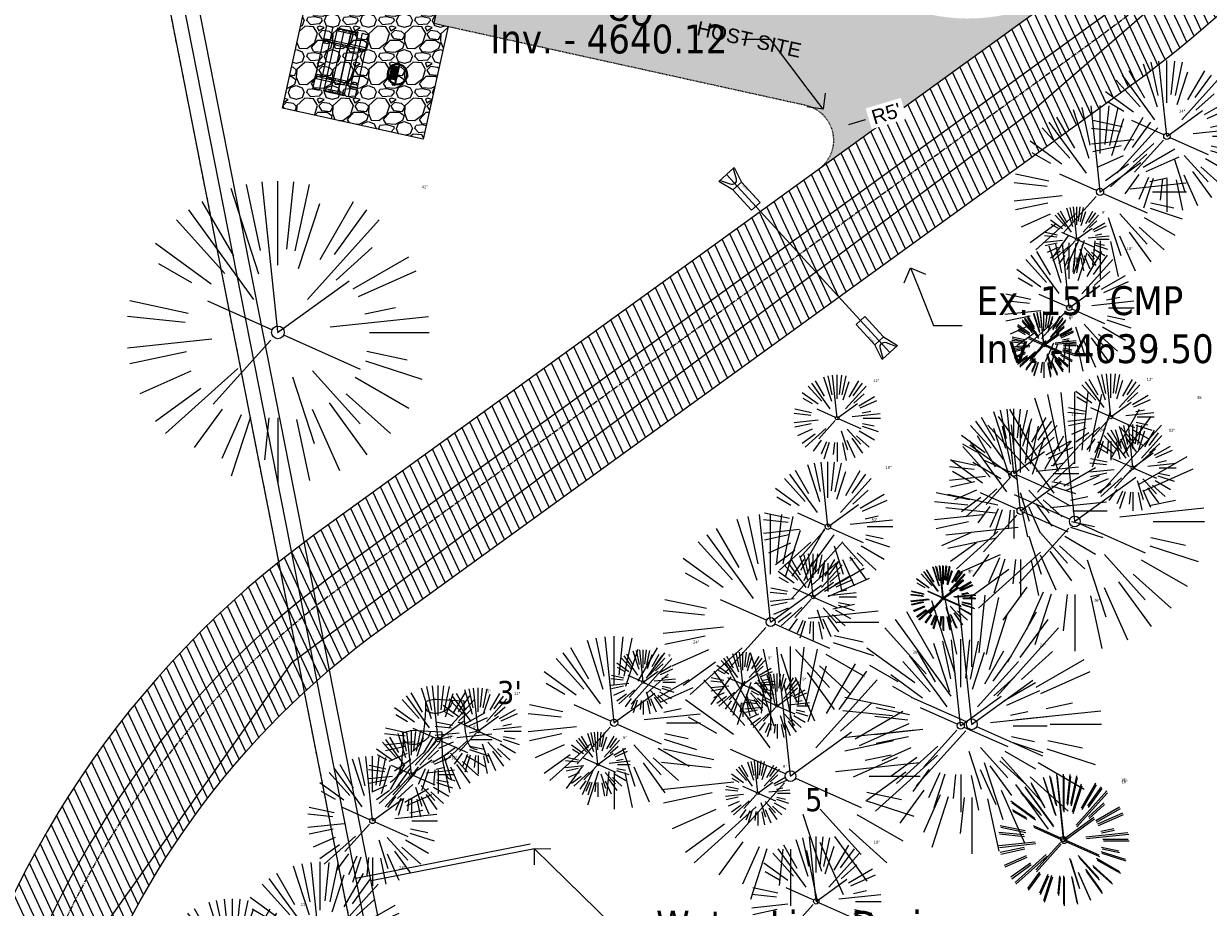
# Model space of a CAD drawing. Header units: feet. Extents: x 1133447 to 1140710, y 647622 to 649877.
# Tile 44 of 84: x 1134717 to 1134882, y 648487 to 648610. Entities that reach past the tile are written whole.
import ezdxf
from ezdxf import colors
from ezdxf.entities.mleader import LeaderData, LeaderLine
from ezdxf.lldxf.tags import DXFTag
from ezdxf.math import Vec2, Vec3

# ---------------------------------------------------------------- set-up
doc = ezdxf.new("R2010")
doc.units = ezdxf.units.FT
doc.header["$MEASUREMENT"] = 0
for name, pattern in [('CENTER2', [1.125, 0.75, -0.125, 0.125, -0.125]), ('PHANTOM2', [1.25, 0.625, -0.125, 0.125, -0.125, 0.125, -0.125]), ('RAD', [0.13, 0.08, -0.05])]:
    doc.linetypes.add(name, pattern=pattern)
for name, color, linetype, lineweight in [('-ANGLE-IRON', 8, 'Continuous', 25), ('V-SITE-ROCK', 8, 'Continuous', 18), ('V-SITE-VEGE', 8, 'Continuous', 18), ('V-SITE-VEGE-TEXT', 8, 'Continuous', 18), ('V-UTIL-WATR-LINE', 8, 'WATER', 15)]:
    doc.layers.add(name, color=color, linetype=linetype, lineweight=lineweight)
for name, color, linetype in [('-BOLTS-LAGS-SCREWS', 7, 'Continuous'), ('-CONCRETE', 9, 'Continuous'), ('-HARDWARE', 7, 'Continuous'), ('-TIMBER', 5, 'Continuous'), ('C-CAMPSITE-PADS', 6, 'Continuous'), ('C-PRKG-ASPH', 8, 'Continuous'), ('C-PRKG-GRVL', 8, 'Continuous'), ('C-ROAD-ASPHALT', 1, 'Continuous'), ('C-ROAD-CNTR', 1, 'CENTER2'), ('C-ROAD-GRVL', 1, 'RAD'), ('C-SWLK-GRVL-PATT', 8, 'Continuous'), ('C-UTIL-ELEC-MEP', 7, 'UGE (.5x)'), ('C-UTIL-STRM-PIPE', 210, 'Continuous'), ('C-UTIL-STRM-STRC', 210, 'Continuous'), ('C-UTIL-WATER-MEP', 7, 'WATER (.5x)'), ('G-TEXT-ST02', 2, 'Continuous'), ('G-XREF', 7, 'Continuous')]:
    doc.layers.add(name, color=color, linetype=linetype)
doc.layers.add('V-ANNO-TEXT', color=7, linetype='Continuous', lineweight=13, plot=False)
doc.styles.add('Arial', font='arial.ttf')
doc.styles.add('Normal', font='arial.ttf', dxfattribs={"height": 0.1})
doc.styles.add('SEI Annotative', font='tahoma.ttf', dxfattribs={"height": 0.1})
doc.styles.add('SEI-Dim & Leader', font='tahoma.ttf')
doc.styles.get("Standard").update_dxf_attribs({"font": 'arial.ttf'})
tags = doc.linetypes.add('UGE (.5x)', pattern='A,0.75,-0.2,["UGE",Standard,S=0.08,R=0,X=-0.1,Y=-0.04],-0.2', length=1.15).pattern_tags.tags
tags[6] = DXFTag(74, 10)
tags = doc.linetypes.add('WATER', pattern='A,1.5,-0.2,["W",Standard,S=0.08,R=0,X=-0.1,Y=-0.04],-0.05', length=1.75).pattern_tags.tags
tags[6] = DXFTag(74, 10)
tags = doc.linetypes.add('WATER (.5x)', pattern='A,0.75,-0.2,["W",Standard,S=0.08,R=0,X=-0.1,Y=-0.04],-0.05', length=1).pattern_tags.tags
tags[6] = DXFTag(74, 10)
doc.dimstyles.new('Plan', dxfattribs={"dimscale": 20, "dimtxt": 0.1, "dimasz": 0.12, "dimexe": 0.0625, "dimexo": 0.0625, "dimgap": 0.08, "dimtad": 0, "dimdec": 0, "dimzin": 0, "dimdsep": 46, "dimtxsty": 'Normal', "dimcen": 0, "dimclrd": 256, "dimclre": 256, "dimclrt": 256, "dimaunit": 1, "dimadec": 4, "dimazin": 0, "dimtfac": 1, "dimtdec": 0, "dimtofl": 0, "dimtmove": 0, "dimatfit": 3, "dimfxl": 1, "dimtfill": 1, "dimtolj": 1, "dimtzin": 0, "dimlwd": -1, "dimlwe": -1, "dimarcsym": 0})

# ---------------------------------------------------------------- blocks, each defined once
blk = doc.blocks.new('V-SITE-VEGE-Coniferious Tree 2')
at = {"color": 0, "linetype": 'ByBlock'}
for p, q in [((-0.0626, 0.1926), (-0.1545, 0.4755)), ((-0.0575, 0.2704), (-0.104, 0.4891)), ((-0.0003, 0.0026), (-0.0523, 0.4973)), ((0, 0.2219), (0, 0.5)), ((0.0289, 0.2753), (0.0522, 0.4973)), ((0.0572, 0.2693), (0.1039, 0.4891)), ((-0.146, 0.2528), (-0.25, 0.433)), ((0.1391, 0.2411), (0.25, 0.433)), ((-0.0791, 0.1089), (-0.2939, 0.4045)), ((0.0685, 0.211), (0.1382, 0.4256)), ((0.1869, 0.2573), (0.2939, 0.4045)), ((-0.1757, 0.1951), (-0.3346, 0.3716)), ((0.0978, 0.1086), (0.3345, 0.3716)), ((-0.2201, 0.1599), (-0.4046, 0.2939)), ((0.192, 0.1729), (0.3116, 0.2806)), ((0.2488, 0.1436), (0.433, 0.25)), ((-0.2844, 0.1642), (-0.3931, 0.227)), ((0.2659, 0.1184), (0.4568, 0.2034)), ((-0.0009, -0.0007), (0.235, 0.1707)), ((-0.2961, 0.0629), (-0.4891, 0.1039)), ((-0.0199, 0.0089), (-0.2319, 0.1032)), ((0.2873, 0.0611), (0.3885, 0.0826)), ((-0.306, 0.0322), (-0.4973, 0.0523)), ((0.1731, 0.0182), (0.4972, 0.0523)), ((0.3025, 0), (0.5, 0)), ((-0.2183, -0.0229), (-0.4973, -0.0523)), ((-0.023, -0.0255), (-0.2138, -0.2374)), ((0.0185, -0.0083), (0.272, -0.1211)), ((-0.3022, -0.0642), (-0.4891, -0.1039)), ((0.2936, -0.0624), (0.4274, -0.0908)), ((0.2891, -0.094), (0.4755, -0.1545)), ((-0.2881, -0.1283), (-0.4568, -0.2034)), ((-0.132, -0.1189), (-0.3716, -0.3346)), ((0.0478, -0.1473), (0.1192, -0.3671)), ((0.1144, -0.1271), (0.2718, -0.3019)), ((0.2555, -0.1475), (0.433, -0.25)), ((-0.2545, -0.1849), (-0.4046, -0.2939)), ((0.1689, -0.2325), (0.2939, -0.4045)), ((0.2254, -0.2029), (0.3716, -0.3346)), ((-0.1843, -0.2536), (-0.2767, -0.3808)), ((-0.1214, -0.2725), (-0.1856, -0.4168)), ((0.1131, -0.2541), (0.2033, -0.4568)), ((-0.091, -0.2799), (-0.1545, -0.4755)), ((-0.0297, -0.2818), (-0.0443, -0.4216)), ((0, -0.2818), (0, -0.5)), ((0.061, -0.2873), (0.1039, -0.4891))]:
    blk.add_line(p, q, dxfattribs=at)
blk.add_circle((0, 0), 0.0208)
blk = doc.blocks.new('V-SITE-VEGE-Stump')
for points in [[(-0.0776, 0.1565, -0.027668), (-0.0534, 0.1634, -0.067978), (-0.0432, 0.1643), (0.0086, 0.1616), (0.054, 0.1591)], [(-0.1229, -0.0143, 0.052613), (-0.0986, 0.0077, 0.106195), (-0.0905, 0.0219, 0.044862), (-0.0837, 0.0527, 0.020074), (-0.0776, 0.1229, 0.011675), (-0.0773, 0.1364, 0.007866), (-0.0776, 0.1565)], [(0.0151, 0.1613, -0.082864), (0.0081, 0.142, -0.111324), (-0.0021, 0.1306, -0.039313), (-0.0159, 0.1223, -0.049197), (-0.028, 0.1177, -0.066002), (-0.0447, 0.1155, -0.070187), (-0.0604, 0.1177, -0.114859), (-0.0685, 0.1223, -0.075938), (-0.0773, 0.1332)], [(0.054, 0.1591, 0.004334), (0.0538, 0.1369, 0.008344), (0.054, 0.1254), (0.0561, 0.0762, 0.046252), (0.0624, 0.0317, 0.069625), (0.0733, 0.0038, 0.149725), (0.0794, -0.002, 0.058523), (0.0992, -0.0091)]]:
    blk.add_lwpolyline(points, format="xyb")
blk = doc.blocks.new('_Open90')
at = {"color": 0, "linetype": 'ByBlock', "lineweight": -2}
for p, q in [((0, 0), (-1, 0)), ((-0.5, 0.5), (0, 0)), ((0, 0), (-0.5, -0.5))]:
    blk.add_line(p, q, dxfattribs=at)
blk = doc.blocks.new('*U1508')
at = {"flags": 128}
blk.add_lwpolyline([(0.87, -2.15), (-1.06, -0.97), (1.06, 0.97), (2.07, -1.05)], dxfattribs=at)
blk.add_lwpolyline([(0.92, 0.84), (1.32, -0.62, -0.609257), (0.5, -1.37), (-0.92, -0.84)], format="xyb", dxfattribs=at)
blk.add_lwpolyline([(4.65, -3.87), (3.46, -4.97), (0.87, -2.15), (2.07, -1.05)], close=True, dxfattribs=at)
at = {"layer": 'Defpoints'}
blk.add_text('15" FES', height=0.2, rotation=132.4927, dxfattribs=at).set_placement((2.94, -2.13))
blk = doc.blocks.new('*U1506')
at = {"flags": 128}
blk.add_lwpolyline([(-4.65, 3.87), (-3.46, 4.97), (-0.87, 2.15), (-2.07, 1.05)], close=True, dxfattribs=at)
blk.add_lwpolyline([(-0.87, 2.15), (1.06, 0.97), (-1.06, -0.97), (-2.07, 1.05)], dxfattribs=at)
blk.add_lwpolyline([(-0.92, -0.84), (-1.32, 0.62, -0.609257), (-0.5, 1.37), (0.92, 0.84)], format="xyb", dxfattribs=at)
at = {"layer": 'Defpoints'}
blk.add_text('15" FES', height=0.2, rotation=312.4927, dxfattribs=at).set_placement((-2.94, 2.13))
blk = doc.blocks.new('10FT_Precast Table')
at = {"layer": '-ANGLE-IRON'}
for p, q in [((-28.5, 27.1), (-28.5, 33.6)), ((-28.5, 33.6), (-24.5, 33.6)), ((-24.5, 27.1), (-28.5, 27.1)), ((-24.5, 33.6), (-24.5, 27.1)), ((28.5, 27.1), (28.5, 33.6)), ((28.5, 33.6), (32.5, 33.6)), ((32.5, 27.1), (28.5, 27.1)), ((32.5, 33.6), (32.5, 27.1)), ((-49.5, 15.8), (-52.5, 15.8)), ((-52.5, 15.8), (-52.5, -14.7)), ((-49.5, -14.7), (-49.5, 15.8)), ((-25.5, 15.8), (-28.5, 15.8)), ((-28.5, 15.8), (-28.5, -14.7)), ((-25.5, -14.7), (-25.5, 15.8)), ((32.5, 15.8), (29.5, 15.8)), ((29.5, 15.8), (29.5, -14.7)), ((32.5, -14.7), (32.5, 15.8)), ((52.5, 15.8), (49.5, 15.8)), ((49.5, 15.8), (49.5, -14.7)), ((52.5, -14.7), (52.5, 15.8)), ((-52.5, -14.7), (-49.5, -14.7)), ((-28.5, -14.7), (-25.5, -14.7)), ((29.5, -14.7), (32.5, -14.7)), ((49.5, -14.7), (52.5, -14.7)), ((-28.5, -33.6), (-28.5, -27.1)), ((-28.5, -27.1), (-24.5, -27.1)), ((-24.5, -33.6), (-28.5, -33.6)), ((-24.5, -27.1), (-24.5, -33.6)), ((28.5, -33.6), (28.5, -27.1)), ((28.5, -27.1), (32.5, -27.1)), ((32.5, -33.6), (28.5, -33.6)), ((32.5, -27.1), (32.5, -33.6))]:
    blk.add_line(p, q, dxfattribs=at)
at = {"layer": '-BOLTS-LAGS-SCREWS'}
for centre in [(-26.5, 32.1), (-26.5, 28.6), (30.5, 32.1), (30.5, 28.6), (-51, 14.8), (-51, 9.3), (-51, 3.3), (-27, 14.8), (-27, 9.3), (-27, 3.3), (31, 14.8), (31, 9.3), (31, 3.3), (51, 14.8), (51, 9.3), (51, 3.3), (-51, -2.2), (-51, -8.2), (-51, -13.7), (-27, -2.2), (-27, -8.2), (-27, -13.7), (31, -2.2), (31, -8.2), (31, -13.7), (51, -2.2), (51, -8.2), (51, -13.7), (-26.5, -28.6), (-26.5, -32.1), (30.5, -28.6), (30.5, -32.1)]:
    blk.add_circle(centre, 0.156, dxfattribs=at)
at = {"layer": '-CONCRETE'}
for p, q in [((-32, -36), (-32, 36)), ((-28.5, 36), (-28.5, 33.6)), ((-28.5, -27.1), (-28.5, 27.1)), ((32.5, 36), (32.5, 33.6)), ((32.5, -27.1), (32.5, 27.1)), ((36, -36), (36, 36)), ((-28.5, -36), (-28.5, -33.6)), ((32.5, -33.6), (32.5, -36))]:
    blk.add_line(p, q, dxfattribs=at)
at = {"layer": '-TIMBER'}
for p, q in [((-54, 24.7), (-54, 36)), ((-54, 36), (54, 36)), ((-54, 24.7), (54, 24.7)), ((54, 24.7), (54, 36)), ((-54, 6.5), (-54, 17.7)), ((-54, 17.7), (54, 17.7)), ((-54, 6.5), (54, 6.5)), ((-54, -5), (-54, 6.2)), ((-54, 6.2), (54, 6.2)), ((54, 17.7), (54, 6.5)), ((54, 6.2), (54, -5)), ((54, -5), (-54, -5)), ((-54, -16.5), (-54, -5.3)), ((54, -5.3), (-54, -5.3)), ((54, -16.5), (-54, -16.5)), ((54, -5.3), (54, -16.5)), ((-54, -36), (-54, -24.8)), ((-54, -24.8), (54, -24.8)), ((-54, -36), (54, -36)), ((54, -36), (54, -24.8))]:
    blk.add_line(p, q, dxfattribs=at)
blk = doc.blocks.new('*X439')
at = {"color": 0}
for p, q in [((146.1, 353.6), (146.1, 353.7)), ((146.1, 352.9), (146.8, 353.6)), ((146.1, 352.5), (146.8, 353.3)), ((146.1, 351.8), (146.8, 352.6)), ((146.1, 351.5), (146.8, 352.2)), ((146.1, 350.8), (146.8, 351.5)), ((146.3, 350.7), (146.8, 351.2))]:
    blk.add_line(p, q, dxfattribs=at)
blk = doc.blocks.new('Pilot Rocks FS-30_18_PA')
at = {"layer": '-HARDWARE'}
for p, q in [((-8.8, 0), (-17.9, 0)), ((-17.9, 0), (-12.8, 0)), ((-10.2, 0), (10.2, 0)), ((8.8, 0), (17.9, 0)), ((12.8, 0), (17.9, 0)), ((-18.9, -1.4), (-18.9, -1)), ((-18.9, -1.4), (-18.9, -1)), ((-18.9, -4.6), (-18.9, -1.4)), ((-18.9, -1.4), (-18.9, -1.4)), ((-18.2, -1.4), (-18.2, -1)), ((-18.2, -1), (-18.2, -1.4)), ((-18.2, -1.4), (-18.1, -1.4)), ((-18.1, -1.4), (-18.1, -4.6)), ((-8.8, -0.6), (-17.9, -0.6)), ((-13.3, -0.6), (-17.9, -0.6)), ((-10.2, -0.6), (10.2, -0.6)), ((-10.2, -0.6), (-10.2, -11.3)), ((-10.2, -11.3), (-10.2, -14.8)), ((-10.2, -13.7), (-10.2, -14.8)), ((-9.5, -0.6), (-9.5, -11.3)), ((-9.5, -11.3), (-9.5, -14.8)), ((-9.5, -11.6), (9.5, -11.6)), ((-9.5, -12.3), (9.5, -12.3)), ((-9.5, -14.8), (-9.5, -14.5)), ((-8.8, -0.6), (-8.8, -11.6)), ((-8.3, -0.6), (-8.3, -11.6)), ((-7.5, -0.6), (-7.5, -11.6)), ((-7, -0.6), (-7, -11.6)), ((-6.2, -0.6), (-6.2, -11.6)), ((-5.7, -0.6), (-5.7, -11.6)), ((-4.9, -0.6), (-4.9, -11.6)), ((-4.3, -0.6), (-4.3, -11.6)), ((-3.6, -0.6), (-3.6, -11.6)), ((-3, -0.6), (-3, -11.6)), ((-2.2, -0.6), (-2.2, -11.6)), ((-1.7, -0.6), (-1.7, -11.6)), ((-0.9, -0.6), (-0.9, -11.6)), ((-0.4, -0.6), (-0.4, -11.6)), ((0.4, -0.6), (0.4, -11.6)), ((0.9, -0.6), (0.9, -11.6)), ((1.7, -0.6), (1.7, -11.6)), ((2.2, -0.6), (2.2, -11.6)), ((3, -0.6), (3, -11.6)), ((3.6, -0.6), (3.6, -11.6)), ((4.3, -0.6), (4.3, -11.6)), ((4.9, -0.6), (4.9, -11.6)), ((5.7, -0.6), (5.7, -11.6)), ((6.2, -0.6), (6.2, -11.6)), ((7, -0.6), (7, -11.6)), ((7.5, -0.6), (7.5, -11.6)), ((8.3, -0.6), (8.3, -11.6)), ((8.8, -0.6), (8.8, -11.6)), ((17.9, -0.6), (8.8, -0.6)), ((9.5, -0.6), (9.5, -11.3)), ((9.5, -11.3), (9.5, -14.8)), ((9.5, -14.5), (9.5, -14.8)), ((10.2, -0.6), (10.2, -11.3)), ((10.2, -11.3), (10.2, -14.8)), ((10.2, -14.8), (10.2, -13.7)), ((18.1, -4.6), (18.1, -1.4)), ((18.1, -1.4), (18.2, -1.4)), ((18.9, -4.6), (18.1, -4.6)), ((18.2, -1.4), (18.2, -1)), ((18.2, -1.4), (18.2, -1)), ((18.9, -1.4), (18.9, -1)), ((18.9, -1), (18.9, -1.4)), ((18.9, -1.4), (18.9, -1.4)), ((18.9, -1.4), (18.9, -4.6))]:
    blk.add_line(p, q, dxfattribs=at)
at = {"layer": '-HARDWARE', "flags": 128}
for points in [[(0, 18.2, 1), (-0.6, 18.2), (-0.6, 15, 1), (0, 15), (0, 18.2)], [(-11.8, -8.9, -1), (-11.3, -9.4), (-13.5, -11.7, -1), (-14, -11.3), (-11.8, -8.9)], [(11.8, -8.9, 1), (11.3, -9.4), (13.5, -11.7, 1), (14, -11.3), (11.8, -8.9)]]:
    blk.add_lwpolyline(points, format="xyb", dxfattribs=at)
at = {"layer": '-HARDWARE'}
for points in [[(-18.9, -4.6), (-18.9, -1.4), (-18.1, -1.4), (-18.1, -4.6)], [(-7.5, -11.6), (-8.3, -11.6), (-8.3, -0.6), (-7.5, -0.6)], [(-6.2, -11.6), (-7, -11.6), (-7, -0.6), (-6.2, -0.6)], [(-4.9, -11.6), (-5.7, -11.6), (-5.7, -0.6), (-4.9, -0.6)], [(-3.6, -11.6), (-4.3, -11.6), (-4.3, -0.6), (-3.6, -0.6)], [(-2.2, -11.6), (-3, -11.6), (-3, -0.6), (-2.2, -0.6)], [(-0.9, -11.6), (-1.7, -11.6), (-1.7, -0.6), (-0.9, -0.6)], [(-0.4, -11.6), (0.4, -11.6), (0.4, -0.6), (-0.4, -0.6)], [(0.9, -11.6), (1.7, -11.6), (1.7, -0.6), (0.9, -0.6)], [(2.2, -11.6), (3, -11.6), (3, -0.6), (2.2, -0.6)], [(3.6, -11.6), (4.3, -11.6), (4.3, -0.6), (3.6, -0.6)], [(4.9, -11.6), (5.7, -11.6), (5.7, -0.6), (4.9, -0.6)], [(6.2, -11.6), (7, -11.6), (7, -0.6), (6.2, -0.6)], [(7.5, -11.6), (8.3, -11.6), (8.3, -0.6), (7.5, -0.6)], [(18.9, -4.6), (18.9, -1.4), (18.1, -1.4), (18.1, -4.6)]]:
    blk.add_lwpolyline(points, close=True, dxfattribs=at)
for centre, radius, start, end in [((-17.9, -1), 1, 90, 180), ((-17.9, -1), 1, 90, 180), ((0, 0), 17.1, 0.1484, 179.8516), ((0, 0), 15.7, 0.161, 179.839), ((17.9, -1), 1, 0, 90), ((17.9, -1), 1, 0, 90), ((-17.9, -1), 0.333, 90, 180), ((-17.9, -1), 0.333, 90, 180), ((0, 0), 17.1, 182.0901, 220.7491), ((0, 0), 15.7, 182.2674, 220.2248), ((0, 0), 17.1, 220.7491, 233.2978), ((0, 0), 15.7, 220.2248, 229.5861), ((-9.9, -11.6), 0.333, 0, 180), ((-9.9, -14.8), 0.333, 180, 0), ((-9.9, -14.8), 0.333, 180, 0), ((0, 0), 15.7, 232.704, 307.296), ((0, 0), 17.1, 236.0414, 303.9586), ((9.9, -11.6), 0.333, 0, 180), ((9.9, -14.8), 0.333, 180, 0), ((9.9, -14.8), 0.333, 180, 0), ((0, 0), 15.7, 310.4139, 319.7752), ((0, 0), 17.1, 306.7022, 319.2509), ((0, 0), 15.7, 319.7752, 357.7326), ((0, 0), 17.1, 319.2509, 357.9099), ((17.9, -1), 0.333, 0, 90), ((17.9, -1), 0.333, 0, 90)]:
    blk.add_arc(centre, radius, start, end, dxfattribs=at)
at = {"layer": '-HARDWARE', "rotation": 180}
for p, xscale, yscale, zscale in [((137.7, 372.6), 1.066666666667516, 1.066666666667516, 1.066666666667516), ((-137.7, 372.6), -1.066666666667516, 1.066666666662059, 1.066666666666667)]:
    blk.add_blockref('*X439', p, dxfattribs=dict(at, xscale=xscale, yscale=yscale, zscale=zscale))
blk = doc.blocks.new('C_PBASE-PACTOLA_02403811')
at = {"layer": 'C-CAMPSITE-PADS'}
blk.add_lwpolyline([(1134776.08, 648609.2), (1134772.64, 648593.57), (1134753.11, 648597.87), (1134759.99, 648629.13), (1134777.56, 648625.26), (1134774.12, 648609.63)], close=True, dxfattribs=at)
at = {"layer": 'C-ROAD-ASPHALT'}
blk.add_lwpolyline([(1134911.17, 648395.68), (1134920.27, 648407.91, 0.11933), (1134891.69, 648420.07), (1134806.69, 648434.23), (1134804.22, 648419.43, -0.414214), (1134798.47, 648415.32, -0.092061), (1134788.17, 648419.07, 0.092061), (1134777.88, 648422.81), (1134747.79, 648427.82, -0.457207), (1134724.14, 648466.55, -0.15976), (1134766.88, 648525.62), (1134870.94, 648601.1, 0.111237), (1134916.81, 648653.23), (1134952.32, 648718.22, 0.019155), (1134969.66, 648753.05), (1135036.87, 648902.16, 0.009219)], format="xyb", dxfattribs=at)
blk.add_lwpolyline([(1134633.65, 648994.15), (1134723.23, 649000.6, -0.300313), (1134907.7, 648897.02), (1134943.56, 648827.41, -0.242942), (1134943.47, 648735.65, -0.014482), (1134938.28, 648725.89), (1134902.77, 648660.9, -0.111237), (1134861.54, 648614.05), (1134757.48, 648538.57, 0.178397), (1134706.3, 648462.14, -0.47863), (1134656.99, 648438.88, -0.128153), (1134626.71, 648464.73), (1134623.06, 648469.96, -0.104209), (1134584.05, 648561.81), (1134566.4, 648651.59, -0.01381), (1134561.9, 648678.39), (1134552.83, 648743.38, -0.094333), (1134558.21, 648852.45), (1134566.77, 648887.84, -0.036442), (1134590.86, 648962.97, -0.28642)], format="xyb", close=True, dxfattribs=at)
at = {"layer": 'C-ROAD-CNTR', "flags": 128}
blk.add_lwpolyline([(1134682.82, 648422.25), (1134669.22, 648425.85, -0.177469), (1134620.15, 648460.15), (1134616.5, 648465.38, -0.104209), (1134576.2, 648560.26), (1134558.55, 648650.05, -0.01381), (1134553.98, 648677.28), (1134544.9, 648742.27, -0.094333), (1134550.43, 648854.34), (1134559, 648889.72, -0.142864), (1134712.37, 649156.83), (1134786.2, 649227.81, -0.041643), (1134812.01, 649248.79), (1134833.03, 649263.15, -0.265468), (1134926.96, 649270.71), (1134949.26, 649260.25, -0.036701), (1135013.16, 649224.33), (1135075.32, 649183.13, -0.302523), (1135105.39, 649111.58), (1135099.69, 649081.89, -0.049273), (1135094.1, 649063.04), (1135036.84, 648922.4, -0.009219), (1135029.58, 648905.45), (1134962.36, 648756.34, -0.019155), (1134945.3, 648722.05), (1134909.79, 648657.07, -0.111237), (1134866.24, 648607.57), (1134762.18, 648532.09, 0.322945), (1134716.4, 648393.22), (1134719.72, 648382.71, -0.171424), (1134715.29, 648249.56), (1134707.16, 648228.78, -0.022723), (1134688.71, 648187.28, 0.05045), (1134653.34, 648094.13)], format="xyb", dxfattribs=at)
at = {"layer": 'C-ROAD-GRVL', "flags": 128}
blk.add_lwpolyline([(1134776.08, 648609.2), (1134825.64, 648598.29, -0.647093), (1134827.5, 648589.36)], format="xyb", dxfattribs=at)
at = {"layer": 'C-UTIL-ELEC-MEP'}
blk.add_lwpolyline([(1134561.89, 648493.84), (1134595.29, 648492.18), (1134620.61, 648455.07), (1134649.93, 648431.17), (1134694.11, 648418.48), (1134708.67, 648430.83), (1134725.26, 648479.91), (1134754.46, 648520.98), (1134857.36, 648597.68), (1134892.61, 648628.3), (1134942.69, 648644.71)], dxfattribs=at)
at = {"layer": 'C-UTIL-STRM-PIPE', "flags": 128}
blk.add_lwpolyline([(1134814.73, 648588.65), (1134837.38, 648563.95)], dxfattribs=at)
at = {"layer": 'C-UTIL-WATER-MEP', "flags": 128}
blk.add_lwpolyline([(1134713.29, 648416.24), (1134669.73, 648427.78, -0.177469), (1134621.79, 648461.3), (1134618.14, 648466.52, -0.104209), (1134578.16, 648560.65), (1134560.52, 648650.44, -0.01381), (1134555.96, 648677.56), (1134546.88, 648742.55, -0.094333), (1134552.38, 648853.87), (1134560.94, 648889.25, -0.142864), (1134713.76, 649155.39), (1134787.59, 649226.37, -0.041643), (1134813.13, 649247.14), (1134834.16, 649261.5, -0.265468), (1134926.11, 649268.9), (1134948.41, 649258.44, -0.036701), (1135012.06, 649222.67), (1135074.22, 649181.46, -0.302523), (1135103.43, 649111.96), (1135097.72, 649082.26, -0.049273), (1135092.25, 649063.79), (1135034.99, 648923.15, -0.009219), (1135027.76, 648906.27), (1134960.54, 648757.16, -0.019155), (1134943.55, 648723.01), (1134908.04, 648658.03, -0.111237), (1134865.06, 648609.19), (1134761.01, 648533.71, 0.157468), (1134714.97, 648470.68, 0.157468)], format="xyb", dxfattribs=at)
at = {"layer": '-HARDWARE', "xscale": 0.08333333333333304, "yscale": 0.08333333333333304, "zscale": 0.08333333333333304, "rotation": 257.5837631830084}
blk.add_blockref('Pilot Rocks FS-30_18_PA', (1134769.06, 648602.55), dxfattribs=at)
at = {"xscale": 0.08333333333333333, "yscale": 0.08333333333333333, "zscale": 0.08333333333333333, "rotation": 257.583763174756}
blk.add_blockref('10FT_Precast Table', (1134761.17, 648604.29), dxfattribs=at)
at = {"layer": 'C-UTIL-STRM-STRC', "color": 221, "linetype": 'Continuous', "lineweight": -3}
for name, p in [('*U1508', (1134814.73, 648588.65)), ('*U1506', (1134837.38, 648563.95))]:
    blk.add_blockref(name, p, dxfattribs=at)
at = {"layer": 'C-CAMPSITE-PADS', "insert": (1134798.95, 648614.23), "char_height": 4, "attachment_point": 1, "rotation": 347.54, "style": 'Arial'}
blk.add_mtext_dynamic_manual_height_columns("50'", width=10.6683, gutter_width=12, heights=[0], dxfattribs=at)
at = {"layer": 'G-TEXT-ST02', "insert": (1134810.88, 648609.97), "char_height": 2, "attachment_point": 1, "rotation": 347.4851, "style": 'Normal'}
blk.add_mtext('HOST SITE', dxfattribs=at)
blk = doc.blocks.new('C_PHTCH-PACTOLA_02403811')
at = {"layer": 'C-PRKG-ASPH'}
h = blk.add_hatch(dxfattribs=at)
h.set_pattern_fill('ANSI31', color=256, scale=10, angle=70)
edge = h.paths.add_edge_path(flags=16)
edge.add_arc((1135093.57, 648760.36), 542, 143.5704, 153.2664, ccw=False)
edge.add_arc((1135093.57, 648760.36), 542, 133.8743, 143.5704, ccw=False)
edge.add_line((1134717.92, 649151.06), (1134791.74, 649222.04))
edge.add_arc((1134924.81, 649083.64), 192, 124.3358, 133.8743, ccw=False)
edge.add_line((1134816.52, 649242.18), (1134837.54, 649256.54))
edge.add_arc((1134886.61, 649184.7), 87, 64.8666, 124.3358, ccw=False)
edge.add_line((1134923.57, 649263.47), (1134945.86, 649253.01))
edge.add_arc((1134736.9, 648807.59), 492, 56.4591, 64.8666, ccw=False)
edge.add_line((1135008.74, 649217.67), (1135070.9, 649176.46))
edge.add_arc((1135036.64, 649124.78), 62, -10.868, 56.4591, ccw=False)
edge.add_line((1135097.53, 649113.09), (1135091.83, 649083.4))
edge.add_arc((1135001.48, 649100.74), 92, 337.8486, 349.132, ccw=False)
edge.add_line((1135086.69, 649066.05), (1135029.44, 648925.41))
edge.add_arc((1134573.75, 649110.92), 492, 335.736, 337.8486, ccw=False)
edge.add_line((1135022.29, 648908.74), (1134970.11, 648792.98))
edge.add_line((1134970.11, 648792.98), (1134955.07, 648759.62))
edge.add_arc((1134506.53, 648961.81), 492, 331.3466, 335.736, ccw=False)
edge.add_line((1134938.28, 648725.89), (1134902.77, 648660.9))
edge.add_arc((1134778.16, 648728.99), 142, 305.9573, 331.3466, ccw=False)
edge.add_line((1134861.54, 648614.05), (1134757.48, 648538.57))
edge.add_arc((1134835.58, 648430.91), 133, 125.9573, 166.4172)
edge.add_arc((1134672.28, 648470.36), 35, 244.1086, 346.4172, ccw=False)
edge.add_arc((1134691.46, 648509.91), 78.96, 214.9055, 244.1168, ccw=False)
edge.add_line((1134626.71, 648464.73), (1134623.06, 648469.96))
edge.add_arc((1134821.51, 648608.47), 242, 191.1168, 214.9138, ccw=False)
edge.add_line((1134584.05, 648561.81), (1134566.4, 648651.59))
edge.add_arc((1135049.17, 648746.46), 492, 187.9519, 191.1168, ccw=False)
edge.add_line((1134561.9, 648678.39), (1134552.83, 648743.38))
edge.add_arc((1134842.02, 648783.77), 292, 166.3961, 187.9519, ccw=False)
edge.add_line((1134558.21, 648852.45), (1134566.77, 648887.84))
edge.add_arc((1135093.57, 648760.36), 542, 158.0478, 166.3961, ccw=False)
edge.add_arc((1135093.57, 648760.36), 542, 153.2664, 158.0478, ccw=False)
edge = h.paths.add_edge_path()
edge.add_line((1134664.93, 648091.02), (1134641.75, 648097.24))
edge.add_arc((1135131.44, 647965.88), 507, 154.1155, 164.9841, ccw=False)
edge.add_arc((1135131.44, 647965.88), 507, 153.4315, 154.1155, ccw=False)
edge.add_arc((1134241.51, 648410.91), 488, 333.4315, 338.6384)
edge.add_line((1134695.99, 648233.15), (1134704.11, 648253.93))
edge.add_arc((1134529.03, 648322.41), 188, 338.6384, 377.1955)
edge.add_arc((1134651.31, 648360.25), 60, 17.1955, 74.9727)
edge.add_line((1134666.86, 648418.2), (1134661.5, 648419.81))
edge.add_arc((1134691.49, 648509.95), 95, 223.9419, 251.5981, ccw=False)
edge.add_arc((1134691.54, 648509.98), 95.06, 214.9166, 223.9393, ccw=False)
edge.add_line((1134613.59, 648455.57), (1134609.94, 648460.8))
edge.add_arc((1134821.51, 648608.47), 258, 191.1168, 214.9138, ccw=False)
edge.add_line((1134568.35, 648558.72), (1134550.7, 648648.51))
edge.add_arc((1135049.17, 648746.46), 508, 187.9519, 191.1168, ccw=False)
edge.add_line((1134546.06, 648676.18), (1134536.98, 648741.16))
edge.add_arc((1134842.02, 648783.77), 308, 166.3961, 187.9519, ccw=False)
edge.add_line((1134542.66, 648856.22), (1134551.22, 648891.6))
edge.add_arc((1135093.57, 648760.36), 558, 163.9213, 166.3961, ccw=False)
edge.add_arc((1134538.18, 648920.44), 20, 343.9213, 402.7699)
edge.add_line((1134552.86, 648934.02), (1134533.45, 648955.01))
edge.add_arc((1135093.57, 648760.36), 592.98, 146.01874, 160.8371, ccw=False)
edge.add_line((1134601.86, 649091.79), (1134616.58, 649064.03))
edge.add_arc((1134621, 649066.38), 5, 207.9516, 327.0741)
edge.add_arc((1135093.57, 648760.36), 558, 133.8743, 147.0741, ccw=False)
edge.add_line((1134706.83, 649162.6), (1134780.65, 649233.58))
edge.add_arc((1134924.81, 649083.64), 208, 124.3358, 133.8743, ccw=False)
edge.add_line((1134807.49, 649255.39), (1134828.52, 649269.75))
edge.add_arc((1134886.61, 649184.7), 103, 64.8666, 124.3358, ccw=False)
edge.add_line((1134930.36, 649277.95), (1134952.66, 649267.49))
edge.add_arc((1134736.9, 648807.59), 508, 56.4591, 64.8666, ccw=False)
edge.add_line((1135017.58, 649231), (1135079.74, 649189.8))
edge.add_arc((1135036.64, 649124.78), 78, -10.868, 56.4591, ccw=False)
edge.add_line((1135113.25, 649110.08), (1135107.54, 649080.38))
edge.add_arc((1135001.48, 649100.74), 108, 337.8486, 349.132, ccw=False)
edge.add_line((1135101.51, 649060.02), (1135044.25, 648919.38))
edge.add_arc((1134573.75, 649110.92), 508, 335.736, 337.8486, ccw=False)
edge.add_line((1135036.87, 648902.16), (1134969.66, 648753.05))
edge.add_arc((1134506.53, 648961.81), 508, 331.3466, 335.736, ccw=False)
edge.add_line((1134952.32, 648718.22), (1134916.81, 648653.23))
edge.add_arc((1134778.16, 648728.99), 158, 305.9573, 331.3466, ccw=False)
edge.add_line((1134870.94, 648601.1), (1134766.88, 648525.62))
edge.add_arc((1134835.58, 648430.91), 117, 125.9573, 162.2649)
edge.add_arc((1134752.71, 648457.41), 30, 162.2649, 196.8024)
edge.add_arc((1134835.58, 648430.91), 113, 170.9217, 197.5477)
edge.add_line((1134727.84, 648396.84), (1134731.16, 648386.32))
edge.add_arc((1134529.03, 648322.41), 212, 11.3401, 17.5477, ccw=False)
edge.add_arc((1134529.06, 648322.4), 211.97, -20.6491, 11.3422, ccw=False)
edge.add_arc((1134759.87, 648235.31), 34.72, 159.1872, 239.4136)
edge.add_line((1134742.2, 648205.42), (1134709.51, 648185.7))
edge.add_line((1134709.51, 648185.7), (1134699, 648181.01))
edge.add_arc((1135131.44, 647965.88), 483, 153.5512, 164.9841)
at = {"layer": 'C-PRKG-GRVL'}
h = blk.add_hatch(dxfattribs=at)
h.set_pattern_fill('AR-SAND', color=256)
h.set_pattern_definition([(37.5, (0, 0), (-0.0629933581, 1.926823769), [0, -1.52, 0, -1.7, 0, -1.625]), (7.5, (0, 0), (1.7697767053, 2.822146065), [0, -0.82, 0, -1.37, 0, -0.525]), (327.5, (-1.23, 0), (3.1141418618, 0.0056590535), [0, -0.5, 0, -1.8, 0, -2.35]), (317.5, (-1.23, 0), (3.0061266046, 0.877675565), [0, -0.25, 0, -1.18, 0, -1.35])])
edge = h.paths.add_edge_path()
edge.add_line((1134774.12, 648609.63), (1134777.56, 648625.26))
edge.add_line((1134777.56, 648625.26), (1134842.87, 648610.88))
edge.add_arc((1134848.25, 648635.29), 25, 257.5838, 305.9573)
edge.add_line((1134862.93, 648615.06), (1134827.5, 648589.36))
edge.add_arc((1134824.57, 648593.41), 5, 305.9573, 437.5838)
edge.add_line((1134825.64, 648598.29), (1134774.12, 648609.63))
at = {"layer": 'C-SWLK-GRVL-PATT'}
h = blk.add_hatch(dxfattribs=at)
h.set_pattern_fill('GRAVEL', color=256, scale=5)
h.set_pattern_definition([(228.012787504, (3.6, 5), (-40, -45), [0.67268, -66.595440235]), (184.969740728, (3.15, 4.5), (60, 5), [1.15434, -114.279623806]), (132.510447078, (2, 4.4), (50, -55), [0.81394, -80.58016298]), (267.273689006, (0.05, 3.15), (5, 100), [1.05119, -104.067790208]), (292.833654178, (0, 2.1), (-25, 60), [1.030775, -102.04686564]), (357.273689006, (0.4, 1.15), (-100, 5), [1.05119, -104.067790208]), (37.694240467, (1.45, 1.1), (-65, -50), [1.390145, -137.624242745]), (72.255328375, (2.55, 1.95), (35, 110), [1.31244, -129.931607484]), (121.429565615, (2.95, 3.2), (-40, 65), [1.05475, -104.420365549]), (175.23635831, (2.4, 4.1), (55, -5), [1.20416, -59.003812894]), (222.397437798, (1.2, 4.2), (-60, -55), [1.55724, -154.166875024]), (138.814074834, (5, 3.1), (-35, 30), [0.531505, -52.619224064]), (171.46923439, (4.6, 3.45), (65, -10), [1.011185, -100.10755708]), (225, (3.6, 3.6), (-6e-16, -5), [0.707105, -6.363962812]), (203.198590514, (3.25, 4.2), (25, 10), [0.38079, -37.69807553]), (291.80140949, (2.9, 4.05), (-5, 15), [0.538515, -26.387309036]), (30.96375653, (3.1, 3.55), (15, 10), [0.874645, -28.280114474]), (161.56505118, (3.85, 4), (10, -5), [0.632455, -15.1789333]), (16.389540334, (0, 4.05), (50, 15), [0.886, -87.714225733]), (70.346175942, (0.85, 4.3), (-20.00000000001, -55.00000000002), [0.743305, -73.587038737]), (293.198590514, (3.85, 5), (-10, 25), [0.761575, -37.31729053]), (343.610459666, (4.15, 4.3), (-50, 15), [0.886, -87.714225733]), (339.44395478, (0, 0.95), (-25, 10), [0.8544, -41.865618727]), (294.77514057, (0.8, 0.65), (-25, 55), [0.71589, -70.873215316]), (66.801409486, (3.9, 0), (10, 25), [0.761575, -37.31729053]), (17.354024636, (4.2, 0.7), (-65, -20), [0.838155, -82.977118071]), (69.44395478, (1.45, 0), (-10, -25), [0.4272, -42.292818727]), (101.30993247, (3.6, 0), (-5, 20), [0.25495, -25.240147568]), (165.96375653, (3.55, 0.25), (15, -5), [1.030775, -19.584753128]), (186.009005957, (2.55, 0.5), (50, 5), [0.95525, -94.569615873]), (303.69006753, (3.1, 3.1), (-5, 10), [0.72111, -17.306646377]), (353.157226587, (3.5, 2.5), (85, -10), [1.25897, -124.63781312]), (60.9453959, (4.75, 2.35), (-20, -35), [0.51478, -50.963370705]), (90, (5, 2.8), (-5, 5), [0.3, -4.7]), (120.256437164, (2.45, 0.65), (20, -35), [0.69462, -68.767599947]), (48.012787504, (2.1, 1.25), (40, 45), [1.34536, -65.922760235]), (0, (3, 2.25), (5, 5), [1.3, -3.7]), (325.30484647, (4.3, 2.25), (50, -35), [0.79057, -78.266371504]), (254.0546041, (4.95, 1.8), (-5, -20), [0.72801, -35.672539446]), (207.645975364, (4.75, 1.1), (-95, -50), [1.185325, -117.347370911]), (175.42607874, (3.7, 0.55), (-65, 5), [1.253995, -124.14536704])])
h.paths.add_polyline_path([(1134759.99, 648629.13), (1134777.56, 648625.26), (1134774.12, 648609.63), (1134776.08, 648609.2), (1134772.64, 648593.57), (1134753.11, 648597.87)])
blk = doc.blocks.new('*D391')
at = {"layer": 'Defpoints', "color": 0, "transparency": 16777216}
for p in [(1134829.36, 648594.84), (1134824.57, 648593.41)]:
    blk.add_point(p, dxfattribs=at)
at = {"layer": 'G-TEXT-ST02', "transparency": 16777216}
blk.add_line((1134833.96, 648596.21), (1134831.66, 648595.52), dxfattribs=at)
blk.add_solid([(1134831.54, 648595.91), (1134831.77, 648595.14), (1134829.36, 648594.84)], dxfattribs=at)
at = {"layer": 'G-TEXT-ST02', "transparency": 16777216, "insert": (1134836.9, 648597.09), "char_height": 2, "attachment_point": 5, "rotation": 16.6288, "style": 'Normal', "bg_fill": 3, "box_fill_scale": 1.25, "bg_fill_color": 256, "bg_fill_true_color": 13158600, "bg_fill_transparency": 0}
blk.add_mtext("R5'", dxfattribs=at)
blk = doc.blocks.new('C_XBASE-PACTOLA_02403811')
at = {"layer": 'V-UTIL-WATR-LINE', "flags": 128}
for points in [[(1134858.56, 648010.49), (1134826.55, 648169.78), (1134826.36, 648170.82), (1134717.16, 648725.14), (1134629.62, 649043.23), (1134625.05, 649060.91), (1134616.07, 649112.68), (1134604.91, 649127.23)], [(1134860.52, 648010.88), (1134828.52, 648170.15), (1134828.33, 648171.19), (1134719.11, 648725.6), (1134719.1, 648725.64)], [(1134787.49, 648495.71), (1134763.3, 648490.95)], [(1134788.07, 648495.08), (1134765.4, 648490.62)]]:
    blk.add_lwpolyline(points, dxfattribs=at)
at = {"layer": 'V-UTIL-WATR-LINE', "ltscale": 0.75, "flags": 128}
blk.add_lwpolyline([(1134856.6, 648010.1), (1134824.59, 648169.4), (1134824.4, 648170.45), (1134715.22, 648724.68), (1134627.69, 649042.71), (1134623.1, 649060.49), (1134614.19, 649111.86), (1134603.32, 649126.01)], dxfattribs=at)
at = {"layer": 'V-UTIL-WATR-LINE', "linetype": 'PHANTOM2', "ltscale": 0.75, "flags": 128}
blk.add_lwpolyline([(1134856.6, 648010.1), (1134824.59, 648169.4), (1134824.4, 648170.45), (1134715.22, 648724.68), (1134627.69, 649042.71), (1134623.1, 649060.49), (1134614.19, 649111.86), (1134603.32, 649126.01)], dxfattribs=at)
at = {"layer": 'V-SITE-VEGE'}
for name, p, xscale, yscale, zscale in [('V-SITE-VEGE-Coniferious Tree 2', (1134875.83, 648593.95), 20.99974632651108, 20.99974632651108, 20.99974632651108), ('V-SITE-VEGE-Coniferious Tree 2', (1134752.48, 648566.73), 41.99949265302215, 41.99949265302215, 41.99949265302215), ('V-SITE-VEGE-Coniferious Tree 2', (1134863.33, 648579.67), 8.999891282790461, 8.999891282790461, 8.999891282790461), ('V-SITE-VEGE-Coniferious Tree 2', (1134862.29, 648570.15), 17.99978256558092, 17.99978256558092, 17.99978256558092), ('V-SITE-VEGE-Coniferious Tree 2', (1134858.76, 648564.92), 8.999891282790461, 8.999891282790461, 8.999891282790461), ('V-SITE-VEGE-Coniferious Tree 2', (1134858.78, 648565.13), 8.999891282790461, 8.999891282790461, 8.999891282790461), ('V-SITE-VEGE-Coniferious Tree 2', (1134863.05, 648540.49), 35.99956513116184, 35.99956513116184, 35.99956513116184), ('V-SITE-VEGE-Coniferious Tree 2', (1134854.6, 648547.14), 17.99978256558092, 17.99978256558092, 17.99978256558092), ('V-SITE-VEGE-Coniferious Tree 2', (1134828.79, 648539.77), 17.99978256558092, 17.99978256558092, 17.99978256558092), ('V-SITE-VEGE-Coniferious Tree 2', (1134820.85, 648526.52), 29.99963760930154, 29.99963760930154, 29.99963760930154), ('V-SITE-VEGE-Coniferious Tree 2', (1134844.73, 648529.9), 8.999891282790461, 8.999891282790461, 8.999891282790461), ('V-SITE-VEGE-Coniferious Tree 2', (1134844.84, 648529.8), 8.999891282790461, 8.999891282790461, 8.999891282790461), ('V-SITE-VEGE-Coniferious Tree 2', (1134848.76, 648512.34), 35.99956513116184, 35.99956513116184, 35.99956513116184), ('V-SITE-VEGE-Coniferious Tree 2', (1134803.15, 648518.19), 8.999891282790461, 8.999891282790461, 8.999891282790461), ('V-SITE-VEGE-Coniferious Tree 2', (1134823.61, 648505.15), 35.99956513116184, 35.99956513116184, 35.99956513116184), ('V-SITE-VEGE-Coniferious Tree 2', (1134817.01, 648517.86), 8.999891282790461, 8.999891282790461, 8.999891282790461), ('V-SITE-VEGE-Coniferious Tree 2', (1134821.75, 648514.89), 8.999891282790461, 8.999891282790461, 8.999891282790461), ('V-SITE-VEGE-Coniferious Tree 2', (1134774.72, 648510.23), 14.99981880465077, 14.99981880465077, 14.99981880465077), ('V-SITE-VEGE-Stump', (1134776.11, 648509.19), 40.31522404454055, 40.31522404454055, 40.31522404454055), ('V-SITE-VEGE-Stump', (1134773.03, 648504.88), 40.31522404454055, 40.31522404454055, 40.31522404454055), ('V-SITE-VEGE-Coniferious Tree 2', (1134796.87, 648506.78), 8.999891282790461, 8.999891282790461, 8.999891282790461), ('V-SITE-VEGE-Coniferious Tree 2', (1134765.6, 648498.94), 17.99978256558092, 17.99978256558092, 17.99978256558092), ('V-SITE-VEGE-Coniferious Tree 2', (1134819.06, 648502.79), 8.999891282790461, 8.999891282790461, 8.999891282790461), ('V-SITE-VEGE-Coniferious Tree 2', (1134861.48, 648496.4), 17.99978256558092, 17.99978256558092, 17.99978256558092), ('V-SITE-VEGE-Coniferious Tree 2', (1134861.58, 648496.16), 17.99978256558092, 17.99978256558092, 17.99978256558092), ('V-SITE-VEGE-Coniferious Tree 2', (1134827.18, 648487.77), 17.99978256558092, 17.99978256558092, 17.99978256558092), ('V-SITE-VEGE-Coniferious Tree 2', (1134746.16, 648477.63), 20.99974632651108, 20.99974632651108, 20.99974632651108)]:
    blk.add_blockref(name, p, dxfattribs=dict(at, xscale=xscale, yscale=yscale, zscale=zscale))
at = {"layer": 'V-SITE-VEGE', "rotation": 8.537736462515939e-07}
for p, xscale, yscale, zscale in [((1134866.56, 648586.22), 23.99971008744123, 23.99971008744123, 23.99971008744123), ((1134830.08, 648554.83), 11.99985504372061, 11.99985504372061, 11.99985504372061), ((1134868.06, 648555), 11.99985504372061, 11.99985504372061, 11.99985504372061), ((1134855.54, 648541.97), 23.99971008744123, 23.99971008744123, 23.99971008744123), ((1134871.12, 648547.95), 11.99985504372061, 11.99985504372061, 11.99985504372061), ((1134826.75, 648530.01), 11.99985504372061, 11.99985504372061, 11.99985504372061), ((1134799.13, 648512.55), 23.99971008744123, 23.99971008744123, 23.99971008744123), ((1134847.22, 648512.15), 23.99971008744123, 23.99971008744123, 23.99971008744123), ((1134780.25, 648511.4), 11.99985504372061, 11.99985504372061, 11.99985504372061), ((1134771, 648505.38), 11.99985504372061, 11.99985504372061, 11.99985504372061), ((1134758.34, 648481.23), 23.99971008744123, 23.99971008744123, 23.99971008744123)]:
    blk.add_blockref('V-SITE-VEGE-Coniferious Tree 2', p, dxfattribs=dict(at, xscale=xscale, yscale=yscale, zscale=zscale))
at = {"layer": 'V-SITE-ROCK', "style": 'SEI Annotative'}
for s, p in [("3'", (1134782.88, 648515.16)), ("5'", (1134825.64, 648500.28))]:
    blk.add_text(s, height=3.2, dxfattribs=at).set_placement(p)
at = {"layer": 'V-SITE-VEGE-TEXT', "char_height": 0.4, "attachment_point": 7, "style": 'SEI-Dim & Leader'}
for s, insert in [('24"', (1134877.53, 648597.22)), ('42"', (1134772.43, 648586.73)), ('9"', (1134866.82, 648583.17)), ('18"', (1134870.27, 648578.15)), ('9"', (1134862.25, 648568.42)), ('9"', (1134862.27, 648568.63)), ('12"', (1134835.07, 648559.83)), ('12"', (1134873.04, 648560)), ('36"', (1134880.01, 648557.49)), ('18"', (1134862.58, 648555.14)), ('24"', (1134866.51, 648552.97)), ('12"', (1134876.1, 648552.95)), ('18"', (1134836.77, 648547.77)), ('30"', (1134834.81, 648540.52)), ('12"', (1134831.73, 648535.01)), ('9"', (1134848.22, 648533.4)), ('9"', (1134848.33, 648533.3)), ('36"', (1134865.71, 648529.34)), ('24"', (1134810.1, 648523.55)), ('36"', (1134840.56, 648522.15)), ('24"', (1134858.19, 648523.15)), ('9"', (1134806.64, 648521.69)), ('9"', (1134820.5, 648521.36)), ('9"', (1134825.24, 648518.39)), ('15"', (1134781.2, 648516.73)), ('12"', (1134785.24, 648516.4)), ('12"', (1134775.99, 648510.38)), ('6"', (1134779.59, 648511.79)), ('9"', (1134800.36, 648510.28)), ('18"', (1134773.57, 648506.94)), ('18"', (1134776.51, 648507.48)), ('9"', (1134822.55, 648506.29)), ('18"', (1134869.45, 648504.4)), ('18"', (1134869.55, 648504.16)), ('18"', (1134835.15, 648495.77)), ('24"', (1134769.31, 648492.23)), ('21"', (1134755.63, 648487.13))]:
    blk.add_mtext(s, dxfattribs=dict(at, insert=insert))
at = {"layer": 'V-ANNO-TEXT'}
ml = blk.add_multileader_mtext('Standard', dxfattribs=at)
ml.set_content('Inv. - 4640.12', color=256, style='SEI-Dim & Leader')
ml.set_leader_properties(color=256, linetype='ByLayer', lineweight=-1)
ml.set_arrow_properties(name='OPEN90')
ml.build(insert=Vec2(0, 0))
ml.multileader.update_dxf_attribs({"text_left_attachment_type": 2, "text_right_attachment_type": 2, "dogleg_length": 0.1, "arrow_head_size": 3.2, "scale": 40})
ctx = ml.context
ctx.base_point, ctx.scale, ctx.arrow_head_size, ctx.plane_origin = Vec3(1134778.68, 648607.37), 40, 3.2, Vec3(1134828.12, 648597.7)
ctx.left_attachment, ctx.right_attachment, ctx.text_align_type = 2, 2, 2
notes = []
notes.append((ctx, [(0, (1, 1, 0), (1134820.84, 648607.37), (-1, 0), 4, [(0, [(1134828.12, 648597.7)], 0, [])])]))
ctx.mtext.insert, ctx.mtext.alignment, ctx.mtext.flow_direction = Vec3(1134814.84, 648609.45), 3, 5
ml = blk.add_multileader_mtext('Standard', dxfattribs=at)
ml.set_content('Ex. 15" CMP\\PInv. - 4639.50', color=256, style='SEI-Dim & Leader')
ml.set_leader_properties(color=256, linetype='ByLayer', lineweight=-1)
ml.set_arrow_properties(name='OPEN90')
ml.build(insert=Vec2(0, 0))
ml.multileader.update_dxf_attribs({"text_left_attachment_type": 2, "text_right_attachment_type": 2, "dogleg_length": 0.1, "arrow_head_size": 3.2, "scale": 40})
ctx = ml.context
ctx.base_point, ctx.scale, ctx.arrow_head_size, ctx.plane_origin = Vec3(1134847.44, 648567.69), 40, 3.2, Vec3(1134840.26, 648575.69)
ctx.left_attachment, ctx.right_attachment = 2, 2
notes.append((ctx, [(0, (1, 1, 0), (1134843.44, 648567.69), (1, 0), 4, [(0, [(1134840.26, 648575.69)], 0, [])])]))
ctx.mtext.insert, ctx.mtext.flow_direction = Vec3(1134849.44, 648573.14), 5
ml = blk.add_multileader_mtext('Standard', dxfattribs=at)
ml.set_content('Water Line Drain', color=256, style='SEI-Dim & Leader')
ml.set_leader_properties(color=256, linetype='ByLayer', lineweight=-1)
ml.set_arrow_properties(name='OPEN90')
ml.build(insert=Vec2(0, 0))
ml.multileader.update_dxf_attribs({"text_left_attachment_type": 2, "text_right_attachment_type": 2, "dogleg_length": 0.1, "arrow_head_size": 3.2, "scale": 40})
ctx = ml.context
ctx.base_point, ctx.scale, ctx.arrow_head_size, ctx.plane_origin = Vec3(1134802.95, 648484.42), 40, 3.2, Vec3(1134788.07, 648495.08)
ctx.left_attachment, ctx.right_attachment = 2, 2
notes.append((ctx, [(0, (1, 1, 0), (1134798.95, 648484.42), (1, 0), 4, [(0, [(1134788.07, 648495.08)], 0, [])])]))
ctx.mtext.insert, ctx.mtext.flow_direction = Vec3(1134804.95, 648486.48), 5
for ctx, leaders in notes:
    for number, flags, end, landing, length, lines in leaders:
        leader = LeaderData()
        leader.index, (leader.has_last_leader_line, leader.has_dogleg_vector, leader.attachment_direction) = number, flags
        leader.last_leader_point, leader.dogleg_vector, leader.dogleg_length = Vec3(end), Vec3(landing), length
        for number, points, colour, breaks in lines:
            line = LeaderLine()
            line.index, line.vertices, line.color, line.breaks = number, Vec3.list(points), colors.encode_raw_color(colour), breaks
            leader.lines.append(line)
        ctx.leaders.append(leader)

msp = doc.modelspace()

# ---------------------------------------------------------------- block references
at = {"layer": 'G-XREF'}
msp.add_blockref('C_XBASE-PACTOLA_02403811', (0, 0), dxfattribs=at)

# ---------------------------------------------------------------- next in the draw order: block references
for name in ['C_PBASE-PACTOLA_02403811', 'C_PHTCH-PACTOLA_02403811']:
    msp.add_blockref(name, (0, 0), dxfattribs=at)

# ---------------------------------------------------------------- next in the draw order: dimensions: what is measured, and where the dimension line sits
at = {"layer": 'G-TEXT-ST02'}
dim = msp.add_radius_dim(center=(1134824.566, 648593.405), mpoint=(1134829.357, 648594.836), dimstyle='Plan', override={"dimgap": 0.06, "dimtih": 0, "dimtoh": 0, "dimpost": "'", "dimtfill": 1, "dimtolj": 0}, dxfattribs=at)
dim.commit()
dim.dimension.update_dxf_attribs({"geometry": '*D391', "text_midpoint": (1134836.905, 648597.09)})

doc.saveas('drawing.dxf')
